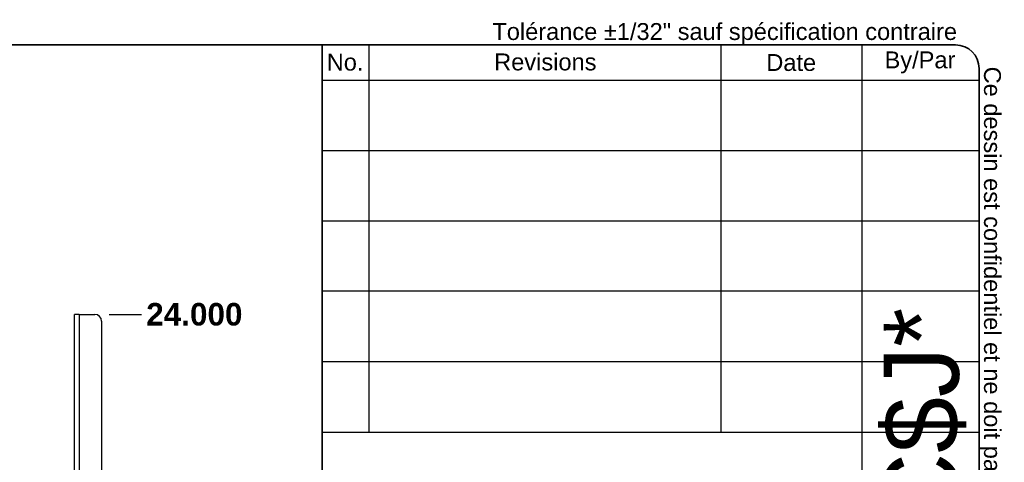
# Model space of a CAD drawing. Header units: inches. Extents: x 1.4 to 84.3, y 1.3 to 54.8.
# Tile 25 of 25: x 57.8 to 84.3, y 42.9 to 54.8. Entities that reach past the tile are written whole.
import ezdxf
from ezdxf.enums import TextEntityAlignment as Align

# ---------------------------------------------------------------- set-up
doc = ezdxf.new("R2010")
doc.units = ezdxf.units.IN
doc.header["$LTSCALE"] = 5.063091
doc.header["$MEASUREMENT"] = 0
doc.layers.get('0').update_dxf_attribs({"lineweight": 25})
for name, color, linetype, lineweight in [('Dimensions(ANSI)', 7, 'Continuous', 25), ('Sketch Geometry(ANSI)', 7, 'Continuous', 25), ('Symbols(ANSI)', 7, 'Continuous', 25), ('Visible Edges(ANSI)', 7, 'Continuous', 25), ('Visible Tangent Edges(ANSI)', 7, 'Continuous', 25)]:
    doc.layers.add(name, color=color, linetype=linetype, lineweight=lineweight)
doc.styles.add('Current-ANSI', font='arial.ttf')
doc.styles.add('Dimension-ANSI', font='arialbd.ttf')
doc.styles.add('Text Style44', font='arialbd.ttf')
doc.styles.add('Text Style83', font='FRE3OF9X.TTF')
doc.dimstyles.new('INCH-ANSI', dxfattribs={"dimscale": 5.063091, "dimtxt": 0.12, "dimasz": 0.098425, "dimexe": 0.04, "dimexo": 0.04, "dimgap": 0.031496, "dimtad": 0, "dimtih": 1, "dimtoh": 1, "dimdec": 3, "dimrnd": 1e-08, "dimzin": 0, "dimdsep": 46, "dimtxsty": 'Dimension-ANSI', "dimcen": 0.09, "dimdle": 0.312, "dimclrd": 179, "dimclre": 179, "dimclrt": 7, "dimadec": 1, "dimazin": 0, "dimtfac": 1, "dimtdec": 3, "dimtofl": 0, "dimtmove": 0, "dimatfit": 3, "dimfxl": 1, "dimtolj": 1, "dimtzin": 4, "dimlwd": 25, "dimlwe": 25, "dimarcsym": 0})

# ---------------------------------------------------------------- blocks, each defined once
blk = doc.blocks.new('Title Blocks EXM - ANSI B')
at = {"layer": 'Sketch Geometry(ANSI)'}
for p, q in [((13.25, 10.687), (16.625, 10.687)), ((13.5, 10.687), (13.5, 8.625)), ((15.375, 10.687), (15.375, 8.625)), ((16.125, 10.687), (16.125, 3.5)), ((16.75, 10.562), (16.75, 0.375)), ((13.25, 10.5), (16.75, 10.5)), ((13.25, 10.125), (16.75, 10.125)), ((13.25, 9.75), (16.75, 9.75)), ((16.75, 9.375), (13.25, 9.375)), ((13.25, 9), (16.75, 9)), ((16.75, 9), (16.75, 8.625)), ((13.25, 8.625), (16.75, 8.625))]:
    blk.add_line(p, q, dxfattribs=at)
at = {"layer": 'Sketch Geometry(ANSI)', "linetype": 'Continuous', "lineweight": 35}
for q in [(13.25, 10.687), (13.25, 3.5)]:
    blk.add_line((13.25, 8.625), q, dxfattribs=at)
at = {"layer": 'Sketch Geometry(ANSI)'}
blk.add_arc((16.625, 10.562), 0.125, 0, 90, dxfattribs=at)
at = {"layer": 'Symbols(ANSI)', "color": 7, "char_height": 0.09, "attachment_point": 5, "style": 'Current-ANSI'}
for s, insert, width in [('No.', (13.3727, 10.5947), 0.250391), ('Revisions', (14.4395, 10.5958), 1.873306), ('Date', (15.7494, 10.5928), 0.751347), ('By/Par', (16.4354, 10.5938), 0.622018)]:
    blk.add_mtext(s, dxfattribs=dict(at, insert=insert, width=width))
at = {"layer": 'Symbols(ANSI)', "color": 7, "style": 'Current-ANSI'}
for tag, p in [('REV1', (13.3753, 10.3127)), ('REV1DATE', (15.7496, 10.31)), ('REV1BY', (16.4371, 10.3133)), ('REV2', (13.3734, 9.9377)), ('REV2DATE', (15.7475, 9.9406)), ('REV2BY', (16.4372, 9.9385)), ('REV3', (13.3741, 9.563)), ('REV3DATE', (15.7516, 9.563)), ('REV3BY', (16.4372, 9.5635)), ('REV4', (13.3766, 9.1879)), ('REV4DATE', (15.7516, 9.1879)), ('REV4BY', (16.4411, 9.1885)), ('REV5', (13.3734, 8.8129)), ('REV5DATE', (15.7516, 8.8129)), ('REV5BY', (16.4379, 8.8113)), ('MFG_APPROVED_DATE', (16.3934, 2.3745)), ('DETAIL_REV', (16.2494, 0.9257))]:
    blk.add_attdef(tag, text='', height=0.09, dxfattribs=at).set_placement(p, align=Align.MIDDLE_CENTER)
for tag, p in [('REV1DESC', (13.5255, 10.3098)), ('REV2DESC', (13.5253, 9.9374)), ('REV3DESC', (13.528, 9.5635)), ('REV4DESC', (13.533, 9.1903)), ('REV5DESC', (13.5322, 8.8113)), ('COMPANY', (14.1202, 2.375))]:
    blk.add_attdef(tag, text='', height=0.09, dxfattribs=at).set_placement(p, align=Align.MIDDLE_LEFT)
at = {"layer": 'Symbols(ANSI)', "color": 7, "style": 'Text Style83'}
blk.add_attdef('BARCODE_001', (16.6422, 4.1418), '', height=0.4, rotation=90, dxfattribs=at)
at = {"layer": 'Symbols(ANSI)', "color": 7}
for tag, p, height, style in [('IDW_DATE_001', (16.102, 2.093), 0.09, 'Current-ANSI'), ('MATERIEL_001', (13.9591, 1.7815), 0.09, 'Current-ANSI'), ('COLOR_001', (14.2747, 1.4037), 0.09, 'Current-ANSI'), ('FINISH_001', (16.106, 1.3941), 0.09, 'Current-ANSI'), ('IDW_DESC_001', (13.8482, 0.8726), 0.09, 'Current-ANSI'), ('Sheet_Number_001', (16.3416, 0.5807), 0.09, 'Current-ANSI'), ('IDW_REV_001', (15.9474, 0.3552), 0.14, 'Text Style44'), ('IDW_NAME_001', (13.8613, 0.3043), 0.14, 'Text Style44'), ('Number_of_sheets_001', (16.5505, 0.3309), 0.09, 'Current-ANSI')]:
    blk.add_attdef(tag, p, '', height=height, dxfattribs=dict(at, style=style))
blk = doc.blocks.new('*D20')
at = {"layer": 'Defpoints', "color": 0, "linetype": 'Continuous', "transparency": 16777216}
for p in [(59.99, 46.864), (61.066, 46.864), (59.256, 11.633)]:
    blk.add_point(p, dxfattribs=at)
at = {"layer": 'Dimensions(ANSI)', "color": 179, "linetype": 'Continuous', "lineweight": 25, "true_color": 0x262658, "transparency": 16777216}
blk.add_line((60.193, 46.864), (61.066, 46.864), dxfattribs=at)
at = {"layer": 'Dimensions(ANSI)', "color": 7, "linetype": 'Continuous', "lineweight": 25, "transparency": 16777216, "insert": (62.492, 46.864), "char_height": 0.6076, "attachment_point": 5, "style": 'Dimension-ANSI'}
blk.add_mtext('\\A1;24.000', dxfattribs=at)
blk = doc.blocks.new('Borders 8_EXM - B (Inch)')
at = {"layer": 'Sketch Geometry(ANSI)', "linetype": 'Continuous', "lineweight": 35}
for p, q in [((16.3979, 10.6915), (0.5229, 10.6915)), ((16.5229, 0.3795), (16.5229, 10.5665))]:
    blk.add_line(p, q, dxfattribs=at)
blk.add_arc((16.3979, 10.5665), 0.125, 0, 90, dxfattribs=at)
at = {"layer": 'Symbols(ANSI)', "color": 7, "insert": (13.9302, 10.6908), "char_height": 0.09, "attachment_point": 7, "style": 'Current-ANSI'}
blk.add_mtext('Tolérance ±1/32" sauf spécification contraire', dxfattribs=at)
at = {"layer": 'Symbols(ANSI)', "color": 7, "insert": (16.5222, 10.576), "char_height": 0.09, "attachment_point": 7, "rotation": 270, "style": 'Current-ANSI'}
blk.add_mtext('Ce dessin est confidentiel et ne doit pas être reproduit ou utilisé sans le consentement de EXM', dxfattribs=at)
at = {"layer": 'Symbols(ANSI)', "color": 7, "style": 'Current-ANSI'}
blk.add_attdef('FILENAME_AND_PATH_001', (6.1601, 10.7181), '', height=0.09, dxfattribs=at)

msp = doc.modelspace()

# ---------------------------------------------------------------- linework, layer by layer
at = {"layer": 'Visible Edges(ANSI)'}
for p, q in [((59.3825, 46.864), (59.2563, 46.864)), ((59.2563, 11.633), (59.2563, 46.864)), ((59.3825, 46.864), (59.8067, 46.864)), ((59.9902, 46.6805), (59.9902, 41.3476))]:
    msp.add_line(p, q, dxfattribs=at)
msp.add_arc((59.8067, 46.6805), 0.1835, 0, 90, dxfattribs=at)
at = {"layer": 'Visible Tangent Edges(ANSI)'}
msp.add_line((59.3825, 46.864), (59.3825, 11.633), dxfattribs=at)

# ---------------------------------------------------------------- block references
at = {"xscale": 5.063091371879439, "yscale": 5.063091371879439, "zscale": 5.063091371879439}
msp.add_blockref('Borders 8_EXM - B (Inch)', (0, 0), dxfattribs=at)
ref = msp.add_blockref('Title Blocks EXM - ANSI B', (-1.15, 0.023), dxfattribs=dict(xscale=5.063091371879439, yscale=5.063091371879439, zscale=5.063091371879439))
ref.add_attrib('BARCODE_001', '*$H1100SS8024C$J*', (83.1111, 20.9931), dxfattribs={"layer": 'Symbols(ANSI)', "color": 7, "height": 2.025237, "rotation": 90, "style": 'Text Style83'})

# ---------------------------------------------------------------- dimensions: what is measured, and where the dimension line sits
at = {"layer": 'Dimensions(ANSI)', "color": 179, "linetype": 'Continuous', "lineweight": 25, "true_color": 0x262658}
dim = msp.add_ordinate_dim(feature_location=(59.9902, 46.864), offset=(1.0759, 0), dtype=0, origin=(59.2563, 11.633), dimstyle='INCH-ANSI', override={"dimgap": 0.031496, "dimtad": 0, "dimdec": 3, "dimlfac": 0.681218, "dimtol": 0, "dimlim": 0, "dimtp": 0, "dimtm": 0, "dimtdec": 3}, dxfattribs=at)
dim.commit()
dim.dimension.update_dxf_attribs({"geometry": '*D20', "text_midpoint": (62.4922, 46.864)})

doc.saveas('drawing.dxf')
